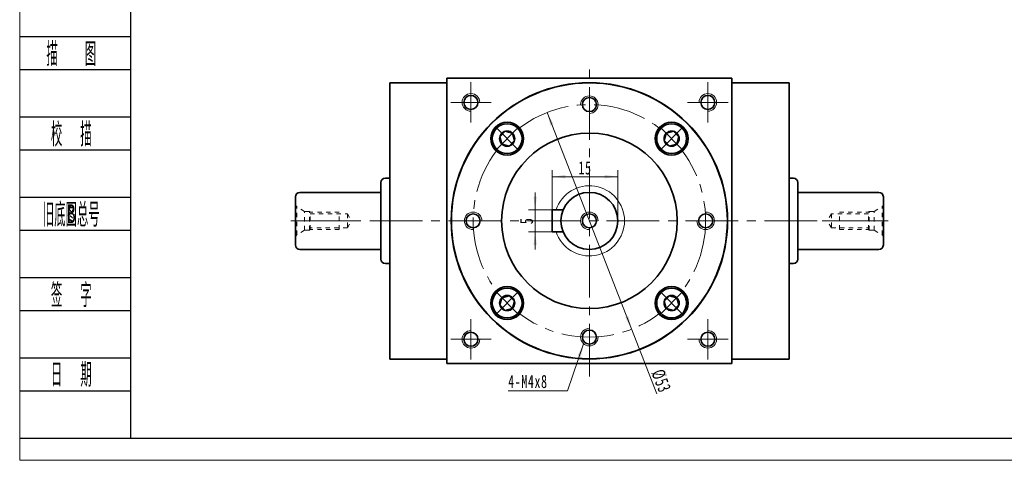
# Model space of a CAD drawing. Header units: millimetres. Extents: x -10 to 416, y 24 to 324.
# Tile 1 of 6: x -8 to 217, y 24 to 125. Entities that reach past the tile are written whole.
import ezdxf
from ezdxf.enums import TextEntityAlignment as Align

# ---------------------------------------------------------------- set-up
doc = ezdxf.new("R2010")
doc.units = ezdxf.units.MM
doc.set_wipeout_variables(frame=1)
doc.linetypes.add('点画线', pattern=[18, 12, -2, 2, -2])
doc.linetypes.add('虚线', pattern=[2, 1, -1])
doc.layers.get('0').update_dxf_attribs({"lineweight": 35})
doc.layers.add('2细线层', color=4, linetype='Continuous')
doc.layers.add('6文字层', color=3, linetype='Continuous')
for name, color, linetype, lineweight in [('中心线层', 1, '点画线', 18), ('图框_外框线', 7, 'Continuous', 18), ('尺寸线层', 3, 'Continuous', 18), ('粗实线层', 7, 'Continuous', 35), ('虚线层_1', 6, '虚线', 18)]:
    doc.layers.add(name, color=color, linetype=linetype, lineweight=lineweight)
doc.styles.add('PC_TEXTSTYLE', font='ISOCP.SHX', dxfattribs={"width": 0.707, "bigfont": 'GBCBIG.SHX'})
doc.styles.add('标准', font='txt', dxfattribs={"width": 0.667})
doc.dimstyles.new('a4-1-1', dxfattribs={"dimtxt": 3, "dimasz": 3, "dimexe": 1.5, "dimexo": 0, "dimgap": 0.5, "dimtad": 1, "dimdec": 3, "dimdsep": 46, "dimtxsty": '标准', "dimblk": '_CAXARROW', "dimcen": 0, "dimdle": 4, "dimazin": 2, "dimtfac": 0.707107, "dimtdec": 3, "dimtix": 1, "dimtmove": 2, "dimatfit": 3, "dimfxl": 0, "dimfrac": 2, "dimtolj": 1, "dimtzin": 0, "dimarcsym": 0})

# ---------------------------------------------------------------- blocks, each defined once
blk = doc.blocks.new('2432g_2')
at = {"layer": '中心线层', "linetype": '点画线', "lineweight": 18}
blk.add_line((13.97, 0), (-1.08, 0), dxfattribs=at)
at = {"layer": '虚线层_1', "linetype": '虚线', "lineweight": 18}
for p, q in [((0, -3.7), (0, 3.7)), ((0, 3.7), (0.29, 3.19)), ((2.1, 2.15), (0.29, 3.19)), ((0.29, -3.19), (0.29, 3.19)), ((3.2, 2.15), (2.1, 2.15)), ((2.1, -2.15), (2.1, 2.15)), ((3.35, 2), (3.2, 2.15)), ((3.2, -2.15), (3.2, 2.15)), ((10, 2), (3.35, 2)), ((3.35, -2), (3.35, 2)), ((3.35, 1.6), (11.85, 1.6)), ((10, -2), (10, 2)), ((11.85, 1.6), (11.85, -1.6)), ((11.85, 1.6), (12.77, 0)), ((11.85, -1.6), (12.77, 0)), ((2.1, -2.15), (0.29, -3.19)), ((3.2, -2.15), (2.1, -2.15)), ((3.35, -2), (3.2, -2.15)), ((11.85, -1.6), (3.35, -1.6)), ((10, -2), (3.35, -2)), ((0, -3.7), (0.29, -3.19))]:
    blk.add_line(p, q, dxfattribs=at)
blk = doc.blocks.new('*X44')
at = {"layer": '尺寸线层', "linetype": 'Continuous'}
for points in [[(109.82, 81.3), (110.2, 84.3), (109.45, 84.3)], [(109.82, 76.3), (110.2, 73.3), (109.45, 73.3)]]:
    blk.add_hatch(color=0, dxfattribs=at).paths.add_polyline_path(points, flags=0)
at = {"layer": '尺寸线层', "color": 0, "linetype": 'Continuous'}
for p, q in [((109.82, 85.3), (109.82, 72.3)), ((113.69, 81.3), (108.32, 81.3)), ((113.69, 76.3), (108.32, 76.3))]:
    blk.add_line(p, q, dxfattribs=at)
at = {"layer": '尺寸线层', "color": 0, "insert": (107.85, 78.8), "char_height": 3, "width": 6, "attachment_point": 5, "rotation": 90, "line_spacing_factor": 1.15057, "style": '标准'}
blk.add_mtext('\\T1.1;5', dxfattribs=at)
blk = doc.blocks.new('_CAXARROW')
blk.add_hatch(color=0).paths.add_polyline_path([(0, 0), (-1, 0.125), (-1, -0.125)], flags=0)
blk = doc.blocks.new('*X45')
at = {"layer": '尺寸线层', "linetype": 'Continuous'}
for points in [[(113.69, 88.87), (116.69, 89.25), (116.69, 88.5)], [(128.69, 88.87), (125.69, 89.25), (125.69, 88.5)]]:
    blk.add_hatch(color=0, dxfattribs=at).paths.add_polyline_path(points, flags=0)
at = {"layer": '尺寸线层', "color": 0, "linetype": 'Continuous'}
for p, q in [((113.69, 81.3), (113.69, 90.37)), ((128.69, 78.8), (128.69, 90.37)), ((113.69, 88.87), (128.69, 88.87))]:
    blk.add_line(p, q, dxfattribs=at)
at = {"layer": '尺寸线层', "color": 0, "insert": (121.19, 90.86), "char_height": 3, "width": 6, "attachment_point": 5, "line_spacing_factor": 1.15057, "style": '标准'}
blk.add_mtext('\\T1.1;15', dxfattribs=at)
blk = doc.blocks.new('*X43')
at = {"layer": '中心线层', "linetype": '点画线', "lineweight": 18}
for p, q in [((0, -3.89), (0, 3.89)), ((-3.89, 0), (3.89, 0))]:
    blk.add_line(p, q, dxfattribs=at)
at = {"layer": '粗实线层'}
for p, q in [((-1.73, 0), (-0.87, 1.5)), ((-1.73, 0), (-0.87, -1.5)), ((-0.87, 1.5), (0.87, 1.5)), ((1.73, 0), (0.87, 1.5)), ((1.73, 0), (0.87, 1.5)), ((1.73, 0), (0.87, -1.5)), ((-0.87, -1.5), (0.87, -1.5))]:
    blk.add_line(p, q, dxfattribs=at)
blk.add_circle((0, 0), 1.73, dxfattribs=at)
for start, end in [(0, 180), (180, 360)]:
    blk.add_arc((0, 0), 3.39, start, end, dxfattribs=at)
blk = doc.blocks.new('*X46')
at = {"layer": '尺寸线层', "linetype": 'Continuous'}
for points in [[(112.56, 103.49), (113.3, 100.56), (114, 100.83)], [(131.81, 54.11), (130.37, 56.77), (131.07, 57.04)]]:
    blk.add_hatch(color=0, dxfattribs=at).paths.add_polyline_path(points, flags=0)
at = {"layer": '尺寸线层', "color": 0, "linetype": 'Continuous'}
blk.add_line((137.56, 39.38), (112.56, 103.49), dxfattribs=at)
at = {"layer": '尺寸线层', "color": 0, "insert": (138.55, 42.3), "char_height": 3, "width": 9.9855, "attachment_point": 5, "rotation": 291.3035, "line_spacing_factor": 1.15057, "style": '标准'}
blk.add_mtext('\\T1.1;%%C53', dxfattribs=at)
blk = doc.blocks.new('*X47')
at = {"layer": '尺寸线层', "linetype": 'Continuous'}
blk.add_hatch(color=0, dxfattribs=at).paths.add_polyline_path([(6.7, 10.75), (6.08, 7.79), (5.37, 8.04)], flags=0)
at = {"layer": '尺寸线层', "color": 0, "linetype": 'Continuous'}
blk.add_line((6.7, 10.75), (3, 0), dxfattribs=at)
at = {"layer": '尺寸线层', "color": 0}
for p, q in [((0, 0), (-10.53, 0)), ((3, 0), (0, 0)), ((0, 0), (0, 0))]:
    blk.add_line(p, q, dxfattribs=at)
at = {"layer": '尺寸线层', "color": 0, "insert": (-1.5, 0.6), "char_height": 3, "width": 17.068, "attachment_point": 9, "line_spacing_factor": 1.15057, "style": '标准'}
blk.add_mtext('\\T1.1;4-M4x8', dxfattribs=at)

msp = doc.modelspace()

# ---------------------------------------------------------------- linework, layer by layer
at = {"layer": '2细线层'}
for p, q in [((-7.6633, 120.8303), (17.5596, 120.8303)), ((-7.6633, 113.2887), (17.5596, 113.2887)), ((-7.6633, 102.5151), (17.5596, 102.5151)), ((-7.6633, 94.9735), (17.5596, 94.9735)), ((-7.6633, 84.1999), (17.5596, 84.1999)), ((-7.6633, 76.6583), (17.5596, 76.6583)), ((-7.6633, 65.8846), (17.5596, 65.8846)), ((-7.6633, 58.3431), (17.5596, 58.3431)), ((-7.6633, 47.5694), (17.5596, 47.5694)), ((-7.6633, 40.0279), (17.5596, 40.0279)), ((-7.6633, 29.2542), (17.5596, 29.2542))]:
    msp.add_line(p, q, dxfattribs=at)
at = {"layer": '中心线层'}
for p, q in [((122.1853, 43.3027), (122.1853, 114.3027)), ((95.1853, 101.2027), (95.1853, 110.4027)), ((149.1853, 110.4027), (149.1853, 101.2027)), ((90.5853, 105.8027), (99.7853, 105.8027)), ((144.5853, 105.8027), (153.7853, 105.8027)), ((54.1103, 78.8027), (190.2603, 78.8027)), ((95.1853, 47.2027), (95.1853, 56.4027)), ((149.1853, 56.4027), (149.1853, 47.2027)), ((99.7853, 51.8027), (90.5853, 51.8027)), ((153.7853, 51.8027), (144.5853, 51.8027))]:
    msp.add_line(p, q, dxfattribs=at)
msp.add_circle((122.1853, 78.8027), 26.5, dxfattribs=at)
at = {"layer": '粗实线层'}
for p, q in [((89.6853, 110.3027), (76.6853, 110.3027)), ((76.6853, 110.3027), (76.6853, 47.3027)), ((89.6853, 111.3027), (154.6853, 111.3027)), ((89.6853, 46.3027), (89.6853, 111.3027)), ((154.6853, 46.3027), (154.6853, 111.3027)), ((154.6853, 110.3027), (167.6853, 110.3027)), ((167.6853, 110.3027), (167.6853, 47.3027)), ((74.6853, 87.5527), (74.6853, 70.0527)), ((75.6853, 88.5527), (76.6853, 88.5527)), ((167.6853, 88.5527), (168.6853, 88.5527)), ((169.6853, 87.5527), (169.6853, 70.0527)), ((74.6853, 85.3027), (56.1853, 85.3027)), ((169.6853, 85.3027), (188.1853, 85.3027)), ((55.1853, 84.3027), (55.1853, 73.3027)), ((189.1853, 84.3027), (189.1853, 73.3027)), ((113.6853, 81.3027), (113.6853, 76.3027)), ((113.6853, 81.3027), (116.1853, 81.3027)), ((113.6853, 76.3027), (116.1853, 76.3027)), ((74.6853, 72.3027), (56.1853, 72.3027)), ((169.6853, 72.3027), (188.1853, 72.3027)), ((75.6853, 69.0527), (76.6853, 69.0527)), ((167.6853, 69.0527), (168.6853, 69.0527)), ((89.6853, 47.3027), (76.6853, 47.3027)), ((154.6853, 47.3027), (167.6853, 47.3027)), ((89.6853, 46.3027), (154.6853, 46.3027))]:
    msp.add_line(p, q, dxfattribs=at)
for centre, radius in [((122.1853, 78.8027), 31.5), ((122.1853, 78.8027), 31.45), ((95.1853, 105.8027), 1.6), ((122.1853, 105.3027), 1.6), ((149.1853, 105.8027), 1.6), ((122.1853, 78.8027), 20), ((122.1853, 78.8027), 6.5), ((95.6853, 78.8027), 1.6), ((122.1853, 78.8027), 1.6), ((148.6853, 78.8027), 1.6), ((122.1853, 52.3027), 1.6), ((95.1853, 51.8027), 1.6), ((149.1853, 51.8027), 1.6)]:
    msp.add_circle(centre, radius, dxfattribs=at)
at = {"layer": '粗实线层', "lineweight": 18}
for centre, radius, start, end in [((95.1853, 105.8027), 2, 0, 270), ((149.1853, 105.8027), 2, 270, 180), ((122.1853, 105.3027), 2, 270, 180), ((122.1853, 78.8027), 8, 198.209957, 161.790043), ((95.6853, 78.8027), 2, 0, 270), ((122.1853, 78.8027), 2, 0, 270), ((148.6853, 78.8027), 2, 180, 90), ((122.1853, 52.3027), 2, 90, 0), ((95.1853, 51.8027), 2, 90, 360), ((149.1853, 51.8027), 2, 180, 90)]:
    msp.add_arc(centre, radius, start, end, dxfattribs=at)
at = {"layer": '粗实线层'}
for centre, start, end in [((75.6853, 87.5527), 90, 180), ((168.6853, 87.5527), 0, 90), ((56.1853, 84.3027), 90, 180), ((188.1853, 84.3027), 0, 90), ((56.1853, 73.3027), 180, 270), ((188.1853, 73.3027), 270, 360), ((75.6853, 70.0527), 180, 270), ((168.6853, 70.0527), 270, 360)]:
    msp.add_arc(centre, 1, start, end, dxfattribs=at)

# ---------------------------------------------------------------- block references
at = {"layer": '尺寸线层'}
msp.add_blockref('*X47', (114.1685, 40.043), dxfattribs=at)
at = {"layer": '粗实线层'}
msp.add_blockref('2432g_2', (55.1853, 78.8027), dxfattribs=at)
at = {"layer": '粗实线层', "xscale": -0.9999999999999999}
msp.add_blockref('2432g_2', (189.1853, 78.8027), dxfattribs=at)

# ---------------------------------------------------------------- texts
at = {"layer": '6文字层', "color": 3, "style": 'PC_TEXTSTYLE'}
for s, width, p in [('描   图', 0.6667, (4.0925, 117.0595)), ('校  描', 0.667, (4.0925, 98.7443)), ('旧底图总号', 0.667, (4.0925, 80.4291)), ('签  字', 0.667, (4.0925, 62.1139)), ('日  期', 0.667, (4.0993, 43.9062))]:
    msp.add_text(s, height=5.38683, dxfattribs=dict(at, width=width)).set_placement(p, align=Align.MIDDLE)
at = {"layer": '6文字层', "width": 0.707}
msp.add_text('B', height=4.3095, dxfattribs=at).set_placement((4.0925, 80.4291), align=Align.MIDDLE)

# ---------------------------------------------------------------- dimensions: what is measured, and where the dimension line sits
at = {"layer": '尺寸线层'}
dim = msp.add_linear_dim(base=(128.6853, 88.8719), p1=(113.6853, 81.3027), p2=(128.6853, 78.8027), dimstyle='a4-1-1', override={"dimsah": 1, "dimtfill": 1, "dimtzin": 0}, dxfattribs=at)
dim.commit()
dim.dimension.update_dxf_attribs({"geometry": '*X45', "text_midpoint": (121.1853, 90.8635)})
dim = msp.add_linear_dim(base=(109.8207, 76.3027), p1=(113.6853, 81.3027), p2=(113.6853, 76.3027), angle=270, dimstyle='a4-1-1', override={"dimsah": 1, "dimtfill": 1, "dimtzin": 0}, dxfattribs=at)
dim.commit()
dim.dimension.update_dxf_attribs({"geometry": '*X44', "text_midpoint": (107.8542, 78.8027)})

# ---------------------------------------------------------------- next in the draw order: wipeouts: each hides what was drawn before it
for points in [[(105.8441, 99.9381), (105.8291, 99.9529), (105.8141, 99.9677), (105.799, 99.9823), (105.7838, 99.9969), (105.7685, 100.0114), (105.7531, 100.0257), (105.7376, 100.04), (105.7221, 100.0542), (105.7064, 100.0682), (105.6907, 100.0822), (105.6749, 100.0961), (105.659, 100.1099), (105.643, 100.1236), (105.6269, 100.1372), (105.6107, 100.1507), (105.5945, 100.164), (105.5781, 100.1773), (105.5617, 100.1905), (105.5452, 100.2036), (105.5287, 100.2166), (105.512, 100.2295), (105.4953, 100.2422), (105.4785, 100.2549), (105.4616, 100.2675), (105.4446, 100.2799), (105.4275, 100.2923), (105.4104, 100.3045), (105.3932, 100.3166), (105.376, 100.3287), (105.3586, 100.3406), (105.3586, 100.3406), (105.2274, 100.4258), (105.0924, 100.5049), (104.9539, 100.5776), (104.8122, 100.6439), (104.6676, 100.7036), (104.5204, 100.7566), (104.371, 100.8027), (104.2195, 100.8418), (104.0664, 100.8739), (103.912, 100.899), (103.7566, 100.9168), (103.6005, 100.9275), (103.4441, 100.931), (103.2877, 100.9273), (103.1317, 100.9163), (102.9763, 100.8982), (102.8219, 100.8729), (102.6689, 100.8405), (102.5175, 100.8011), (102.3681, 100.7547), (102.221, 100.7015), (102.0765, 100.6416), (101.9349, 100.5751), (101.7965, 100.5021), (101.6617, 100.4228), (101.5306, 100.3374), (101.4036, 100.246), (101.281, 100.1488), (101.163, 100.0461), (101.0499, 99.9381), (101.0499, 99.9381), (100.9419, 99.825), (100.8392, 99.707), (100.742, 99.5843), (100.6506, 99.4574), (100.5652, 99.3263), (100.4859, 99.1915), (100.4129, 99.0531), (100.3464, 98.9115), (100.2865, 98.767), (100.2333, 98.6199), (100.1869, 98.4705), (100.1475, 98.3191), (100.1151, 98.1661), (100.0898, 98.0117), (100.0717, 97.8563), (100.0607, 97.7003), (100.057, 97.5439), (100.0605, 97.3875), (100.0711, 97.2314), (100.089, 97.076), (100.1141, 96.9216), (100.1462, 96.7685), (100.1853, 96.617), (100.2314, 96.4675), (100.2844, 96.3203), (100.3441, 96.1757), (100.4103, 96.034), (100.4831, 95.8956), (100.5622, 95.7606), (100.6474, 95.6294), (100.6474, 95.6294), (100.6593, 95.612), (100.6713, 95.5948), (100.6835, 95.5776), (100.6957, 95.5604), (100.7081, 95.5434), (100.7205, 95.5264), (100.7331, 95.5095), (100.7458, 95.4927), (100.7585, 95.476), (100.7714, 95.4593), (100.7844, 95.4427), (100.7975, 95.4263), (100.8106, 95.4098), (100.8239, 95.3935), (100.8373, 95.3773), (100.8508, 95.3611), (100.8644, 95.345), (100.8781, 95.329), (100.8919, 95.3131), (100.9057, 95.2973), (100.9197, 95.2816), (100.9338, 95.2659), (100.948, 95.2503), (100.9623, 95.2349), (100.9766, 95.2195), (100.9911, 95.2042), (101.0057, 95.189), (101.0203, 95.1739), (101.0351, 95.1588), (101.0499, 95.1439), (101.0499, 95.1439), (101.1786, 95.0217), (101.3136, 94.9065), (101.4544, 94.7984), (101.6007, 94.6979), (101.752, 94.6052), (101.908, 94.5205), (102.0681, 94.4441), (102.2321, 94.3762), (102.3994, 94.3169), (102.5696, 94.2665), (102.7422, 94.2251), (102.9167, 94.1927), (103.0926, 94.1696), (103.2696, 94.1556), (103.447, 94.151), (103.6244, 94.1556), (103.8013, 94.1696), (103.9773, 94.1927), (104.1518, 94.2251), (104.3244, 94.2665), (104.4946, 94.3169), (104.6618, 94.3762), (104.8258, 94.4441), (104.986, 94.5205), (105.142, 94.6052), (105.2933, 94.6979), (105.4396, 94.7984), (105.5804, 94.9065), (105.7153, 95.0217), (105.8441, 95.1439), (105.8441, 95.1439), (105.9662, 95.2726), (106.0815, 95.4076), (106.1896, 95.5484), (106.2901, 95.6947), (106.3828, 95.846), (106.4675, 96.002), (106.5439, 96.1622), (106.6118, 96.3261), (106.6711, 96.4934), (106.7215, 96.6636), (106.7629, 96.8362), (106.7952, 97.0107), (106.8184, 97.1866), (106.8323, 97.3636), (106.837, 97.541), (106.8323, 97.7184), (106.8184, 97.8954), (106.7952, 98.0713), (106.7629, 98.2458), (106.7215, 98.4184), (106.6711, 98.5886), (106.6118, 98.7559), (106.5439, 98.9198), (106.4675, 99.08), (106.3828, 99.236), (106.2901, 99.3873), (106.1896, 99.5336), (106.0815, 99.6744), (105.9662, 99.8094)], [(143.3207, 95.1439), (143.3356, 95.1588), (143.3503, 95.1739), (143.365, 95.189), (143.3795, 95.2042), (143.394, 95.2195), (143.4084, 95.2349), (143.4226, 95.2503), (143.4368, 95.2659), (143.4509, 95.2816), (143.4649, 95.2973), (143.4788, 95.3131), (143.4925, 95.329), (143.5062, 95.345), (143.5198, 95.3611), (143.5333, 95.3773), (143.5467, 95.3935), (143.56, 95.4098), (143.5732, 95.4263), (143.5862, 95.4427), (143.5992, 95.4593), (143.6121, 95.476), (143.6249, 95.4927), (143.6375, 95.5095), (143.6501, 95.5264), (143.6626, 95.5434), (143.6749, 95.5604), (143.6872, 95.5776), (143.6993, 95.5948), (143.7113, 95.612), (143.7232, 95.6294), (143.7232, 95.6294), (143.8085, 95.7606), (143.8875, 95.8956), (143.9603, 96.034), (144.0266, 96.1757), (144.0862, 96.3203), (144.1392, 96.4675), (144.1853, 96.617), (144.2244, 96.7685), (144.2566, 96.9216), (144.2816, 97.076), (144.2995, 97.2314), (144.3102, 97.3875), (144.3136, 97.5439), (144.3099, 97.7003), (144.2989, 97.8563), (144.2808, 98.0117), (144.2555, 98.1661), (144.2231, 98.3191), (144.1837, 98.4705), (144.1374, 98.6199), (144.0842, 98.767), (144.0242, 98.9115), (143.9577, 99.0531), (143.8847, 99.1915), (143.8054, 99.3263), (143.72, 99.4574), (143.6286, 99.5843), (143.5315, 99.707), (143.4288, 99.825), (143.3207, 99.9381), (143.3207, 99.9381), (143.2076, 100.0461), (143.0896, 100.1488), (142.967, 100.246), (142.84, 100.3374), (142.709, 100.4228), (142.5741, 100.5021), (142.4358, 100.5751), (142.2942, 100.6416), (142.1497, 100.7015), (142.0026, 100.7547), (141.8531, 100.8011), (141.7018, 100.8405), (141.5487, 100.8729), (141.3943, 100.8982), (141.239, 100.9163), (141.0829, 100.9273), (140.9265, 100.931), (140.7701, 100.9275), (140.6141, 100.9168), (140.4586, 100.899), (140.3042, 100.8739), (140.1511, 100.8418), (139.9997, 100.8027), (139.8502, 100.7566), (139.703, 100.7036), (139.5584, 100.6439), (139.4167, 100.5776), (139.2782, 100.5049), (139.1432, 100.4258), (139.012, 100.3406), (139.012, 100.3406), (138.9947, 100.3287), (138.9774, 100.3166), (138.9602, 100.3045), (138.9431, 100.2923), (138.926, 100.2799), (138.9091, 100.2675), (138.8922, 100.2549), (138.8754, 100.2422), (138.8586, 100.2295), (138.842, 100.2166), (138.8254, 100.2036), (138.8089, 100.1905), (138.7925, 100.1773), (138.7762, 100.164), (138.7599, 100.1507), (138.7437, 100.1372), (138.7277, 100.1236), (138.7117, 100.1099), (138.6958, 100.0961), (138.6799, 100.0822), (138.6642, 100.0682), (138.6485, 100.0542), (138.633, 100.04), (138.6175, 100.0257), (138.6021, 100.0114), (138.5868, 99.9969), (138.5716, 99.9823), (138.5565, 99.9677), (138.5415, 99.9529), (138.5265, 99.9381), (138.5265, 99.9381), (138.4044, 99.8094), (138.2891, 99.6744), (138.1811, 99.5336), (138.0805, 99.3873), (137.9878, 99.236), (137.9031, 99.08), (137.8267, 98.9198), (137.7588, 98.7559), (137.6996, 98.5886), (137.6492, 98.4184), (137.6077, 98.2458), (137.5754, 98.0713), (137.5522, 97.8954), (137.5383, 97.7184), (137.5336, 97.541), (137.5383, 97.3636), (137.5522, 97.1866), (137.5754, 97.0107), (137.6077, 96.8362), (137.6492, 96.6636), (137.6996, 96.4934), (137.7588, 96.3261), (137.8267, 96.1622), (137.9031, 96.002), (137.9878, 95.846), (138.0805, 95.6947), (138.1811, 95.5484), (138.2891, 95.4076), (138.4044, 95.2726), (138.5265, 95.1439), (138.5265, 95.1439), (138.6553, 95.0217), (138.7902, 94.9065), (138.931, 94.7984), (139.0773, 94.6979), (139.2286, 94.6052), (139.3846, 94.5205), (139.5448, 94.4441), (139.7088, 94.3762), (139.8761, 94.3169), (140.0462, 94.2665), (140.2188, 94.2251), (140.3933, 94.1927), (140.5693, 94.1696), (140.7462, 94.1556), (140.9236, 94.151), (141.1011, 94.1556), (141.278, 94.1696), (141.454, 94.1927), (141.6285, 94.2251), (141.801, 94.2665), (141.9712, 94.3169), (142.1385, 94.3762), (142.3025, 94.4441), (142.4627, 94.5205), (142.6186, 94.6052), (142.77, 94.6979), (142.9162, 94.7984), (143.057, 94.9065), (143.192, 95.0217)], [(101.0499, 62.4614), (101.0351, 62.4465), (101.0203, 62.4315), (101.0057, 62.4164), (100.9911, 62.4012), (100.9766, 62.3859), (100.9623, 62.3705), (100.948, 62.355), (100.9338, 62.3394), (100.9197, 62.3238), (100.9057, 62.308), (100.8919, 62.2922), (100.8781, 62.2763), (100.8644, 62.2603), (100.8508, 62.2442), (100.8373, 62.2281), (100.8239, 62.2118), (100.8106, 62.1955), (100.7975, 62.1791), (100.7844, 62.1626), (100.7714, 62.146), (100.7585, 62.1294), (100.7458, 62.1126), (100.7331, 62.0958), (100.7205, 62.0789), (100.7081, 62.062), (100.6957, 62.0449), (100.6835, 62.0278), (100.6713, 62.0106), (100.6593, 61.9933), (100.6474, 61.976), (100.6474, 61.976), (100.5622, 61.8448), (100.4831, 61.7098), (100.4103, 61.5713), (100.3441, 61.4296), (100.2844, 61.285), (100.2314, 61.1378), (100.1853, 60.9883), (100.1462, 60.8369), (100.1141, 60.6838), (100.089, 60.5293), (100.0711, 60.3739), (100.0605, 60.2179), (100.057, 60.0615), (100.0607, 59.9051), (100.0717, 59.749), (100.0898, 59.5936), (100.1151, 59.4393), (100.1475, 59.2862), (100.1869, 59.1348), (100.2333, 58.9854), (100.2865, 58.8383), (100.3464, 58.6938), (100.4129, 58.5522), (100.4859, 58.4139), (100.5652, 58.279), (100.6506, 58.148), (100.742, 58.021), (100.8392, 57.8984), (100.9419, 57.7804), (101.0499, 57.6672), (101.0499, 57.6672), (101.163, 57.5592), (101.281, 57.4565), (101.4036, 57.3594), (101.5306, 57.268), (101.6617, 57.1825), (101.7965, 57.1033), (101.9349, 57.0303), (102.0765, 56.9637), (102.221, 56.9038), (102.3681, 56.8506), (102.5175, 56.8043), (102.6689, 56.7649), (102.8219, 56.7325), (102.9763, 56.7072), (103.1317, 56.689), (103.2877, 56.6781), (103.4441, 56.6743), (103.6005, 56.6778), (103.7566, 56.6885), (103.912, 56.7064), (104.0664, 56.7314), (104.2195, 56.7635), (104.371, 56.8027), (104.5204, 56.8488), (104.6676, 56.9017), (104.8122, 56.9614), (104.9539, 57.0277), (105.0924, 57.1005), (105.2274, 57.1795), (105.3586, 57.2647), (105.3586, 57.2647), (105.376, 57.2767), (105.3932, 57.2887), (105.4104, 57.3008), (105.4275, 57.3131), (105.4446, 57.3254), (105.4616, 57.3379), (105.4785, 57.3504), (105.4953, 57.3631), (105.512, 57.3759), (105.5287, 57.3888), (105.5452, 57.4017), (105.5617, 57.4148), (105.5781, 57.428), (105.5945, 57.4413), (105.6107, 57.4547), (105.6269, 57.4682), (105.643, 57.4818), (105.659, 57.4954), (105.6749, 57.5092), (105.6907, 57.5231), (105.7064, 57.5371), (105.7221, 57.5512), (105.7376, 57.5653), (105.7531, 57.5796), (105.7685, 57.594), (105.7838, 57.6085), (105.799, 57.623), (105.8141, 57.6377), (105.8291, 57.6524), (105.8441, 57.6672), (105.8441, 57.6672), (105.9662, 57.796), (106.0815, 57.9309), (106.1896, 58.0717), (106.2901, 58.218), (106.3828, 58.3693), (106.4675, 58.5253), (106.5439, 58.6855), (106.6118, 58.8495), (106.6711, 59.0168), (106.7215, 59.1869), (106.7629, 59.3595), (106.7952, 59.534), (106.8184, 59.71), (106.8323, 59.8869), (106.837, 60.0643), (106.8323, 60.2418), (106.8184, 60.4187), (106.7952, 60.5947), (106.7629, 60.7692), (106.7215, 60.9417), (106.6711, 61.1119), (106.6118, 61.2792), (106.5439, 61.4432), (106.4675, 61.6034), (106.3828, 61.7593), (106.2901, 61.9107), (106.1896, 62.0569), (106.0815, 62.1977), (105.9662, 62.3327), (105.8441, 62.4614), (105.8441, 62.4614), (105.7153, 62.5836), (105.5804, 62.6989), (105.4396, 62.8069), (105.2933, 62.9074), (105.142, 63.0002), (104.986, 63.0849), (104.8258, 63.1613), (104.6618, 63.2292), (104.4946, 63.2884), (104.3244, 63.3388), (104.1518, 63.3803), (103.9773, 63.4126), (103.8013, 63.4358), (103.6244, 63.4497), (103.447, 63.4543), (103.2696, 63.4497), (103.0926, 63.4358), (102.9167, 63.4126), (102.7422, 63.3803), (102.5696, 63.3388), (102.3994, 63.2884), (102.2321, 63.2292), (102.0681, 63.1613), (101.908, 63.0849), (101.752, 63.0002), (101.6007, 62.9074), (101.4544, 62.8069), (101.3136, 62.6989), (101.1786, 62.5836)], [(138.5265, 57.6672), (138.5415, 57.6524), (138.5565, 57.6377), (138.5716, 57.623), (138.5868, 57.6085), (138.6021, 57.594), (138.6175, 57.5796), (138.633, 57.5653), (138.6485, 57.5512), (138.6642, 57.5371), (138.6799, 57.5231), (138.6958, 57.5092), (138.7117, 57.4954), (138.7277, 57.4818), (138.7437, 57.4682), (138.7599, 57.4547), (138.7762, 57.4413), (138.7925, 57.428), (138.8089, 57.4148), (138.8254, 57.4017), (138.842, 57.3888), (138.8586, 57.3759), (138.8754, 57.3631), (138.8922, 57.3504), (138.9091, 57.3379), (138.926, 57.3254), (138.9431, 57.3131), (138.9602, 57.3008), (138.9774, 57.2887), (138.9947, 57.2767), (139.012, 57.2647), (139.012, 57.2647), (139.1432, 57.1795), (139.2782, 57.1005), (139.4167, 57.0277), (139.5584, 56.9614), (139.703, 56.9017), (139.8502, 56.8488), (139.9997, 56.8027), (140.1511, 56.7635), (140.3042, 56.7314), (140.4586, 56.7064), (140.6141, 56.6885), (140.7701, 56.6778), (140.9265, 56.6743), (141.0829, 56.6781), (141.239, 56.689), (141.3943, 56.7072), (141.5487, 56.7325), (141.7018, 56.7649), (141.8531, 56.8043), (142.0026, 56.8506), (142.1497, 56.9038), (142.2942, 56.9637), (142.4358, 57.0303), (142.5741, 57.1033), (142.709, 57.1825), (142.84, 57.268), (142.967, 57.3594), (143.0896, 57.4565), (143.2076, 57.5592), (143.3207, 57.6672), (143.3207, 57.6672), (143.4288, 57.7804), (143.5315, 57.8984), (143.6286, 58.021), (143.72, 58.148), (143.8054, 58.279), (143.8847, 58.4139), (143.9577, 58.5522), (144.0242, 58.6938), (144.0842, 58.8383), (144.1374, 58.9854), (144.1837, 59.1348), (144.2231, 59.2862), (144.2555, 59.4393), (144.2808, 59.5936), (144.2989, 59.749), (144.3099, 59.9051), (144.3136, 60.0615), (144.3102, 60.2179), (144.2995, 60.3739), (144.2816, 60.5293), (144.2566, 60.6838), (144.2244, 60.8369), (144.1853, 60.9883), (144.1392, 61.1378), (144.0862, 61.285), (144.0266, 61.4296), (143.9603, 61.5713), (143.8875, 61.7098), (143.8085, 61.8448), (143.7232, 61.976), (143.7232, 61.976), (143.7113, 61.9933), (143.6993, 62.0106), (143.6872, 62.0278), (143.6749, 62.0449), (143.6626, 62.062), (143.6501, 62.0789), (143.6375, 62.0958), (143.6249, 62.1126), (143.6121, 62.1294), (143.5992, 62.146), (143.5862, 62.1626), (143.5732, 62.1791), (143.56, 62.1955), (143.5467, 62.2118), (143.5333, 62.2281), (143.5198, 62.2442), (143.5062, 62.2603), (143.4925, 62.2763), (143.4788, 62.2922), (143.4649, 62.308), (143.4509, 62.3238), (143.4368, 62.3394), (143.4226, 62.355), (143.4084, 62.3705), (143.394, 62.3859), (143.3795, 62.4012), (143.365, 62.4164), (143.3503, 62.4315), (143.3356, 62.4465), (143.3207, 62.4614), (143.3207, 62.4614), (143.192, 62.5836), (143.057, 62.6989), (142.9162, 62.8069), (142.77, 62.9074), (142.6186, 63.0002), (142.4627, 63.0849), (142.3025, 63.1613), (142.1385, 63.2292), (141.9712, 63.2884), (141.801, 63.3388), (141.6285, 63.3803), (141.454, 63.4126), (141.278, 63.4358), (141.1011, 63.4497), (140.9236, 63.4543), (140.7462, 63.4497), (140.5693, 63.4358), (140.3933, 63.4126), (140.2188, 63.3803), (140.0462, 63.3388), (139.8761, 63.2884), (139.7088, 63.2292), (139.5448, 63.1613), (139.3846, 63.0849), (139.2286, 63.0002), (139.0773, 62.9074), (138.931, 62.8069), (138.7902, 62.6989), (138.6553, 62.5836), (138.5265, 62.4614), (138.5265, 62.4614), (138.4044, 62.3327), (138.2891, 62.1977), (138.1811, 62.0569), (138.0805, 61.9107), (137.9878, 61.7593), (137.9031, 61.6034), (137.8267, 61.4432), (137.7588, 61.2792), (137.6996, 61.1119), (137.6492, 60.9417), (137.6077, 60.7692), (137.5754, 60.5947), (137.5522, 60.4187), (137.5383, 60.2418), (137.5336, 60.0643), (137.5383, 59.8869), (137.5522, 59.71), (137.5754, 59.534), (137.6077, 59.3595), (137.6492, 59.1869), (137.6996, 59.0168), (137.7588, 58.8495), (137.8267, 58.6855), (137.9031, 58.5253), (137.9878, 58.3693), (138.0805, 58.218), (138.1811, 58.0717), (138.2891, 57.9309), (138.4044, 57.796)]]:
    msp.add_wipeout(points).dxf.layer = '粗实线层'

# ---------------------------------------------------------------- next in the draw order: linework, layer by layer
at = {"layer": '图框_外框线', "color": 3}
msp.add_lwpolyline([(-7.6645, 24.2094), (416.1004, 24.2094), (416.1004, 323.8717), (-7.6645, 323.8717)], close=True, dxfattribs=at)
at = {"layer": '图框_外框线', "color": 3, "lineweight": 25}
msp.add_lwpolyline([(17.5596, 29.2542), (411.0555, 29.2542), (411.0555, 318.8268), (17.5596, 318.8268)], close=True, dxfattribs=at)
at = {"layer": '粗实线层'}
for centre in [(103.447, 97.541), (140.9236, 97.541), (103.447, 60.0643), (140.9236, 60.0643)]:
    msp.add_circle(centre, 3.75, dxfattribs=at)

# ---------------------------------------------------------------- next in the draw order: block references
for p, rotation in [((103.447, 97.541), 45.00000000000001), ((140.9236, 97.541), 315), ((103.447, 60.0643), 135), ((140.9236, 60.0643), 225)]:
    msp.add_blockref('*X43', p, dxfattribs=dict(at, rotation=rotation))

# ---------------------------------------------------------------- next in the draw order: dimensions: what is measured, and where the dimension line sits
at = {"layer": '尺寸线层'}
dim = msp.add_diameter_dim_2p(p1=(112.5576, 103.4919), p2=(131.813, 54.1134), dimstyle='a4-1-1', override={"dimpost": '%%C<>', "dimsah": 1, "dimtfill": 1, "dimtzin": 0}, dxfattribs=at)
dim.commit()
dim.dimension.update_dxf_attribs({"geometry": '*X46', "text_midpoint": (136.7005, 41.5798), "dimtype": 163})

doc.saveas('drawing.dxf')
